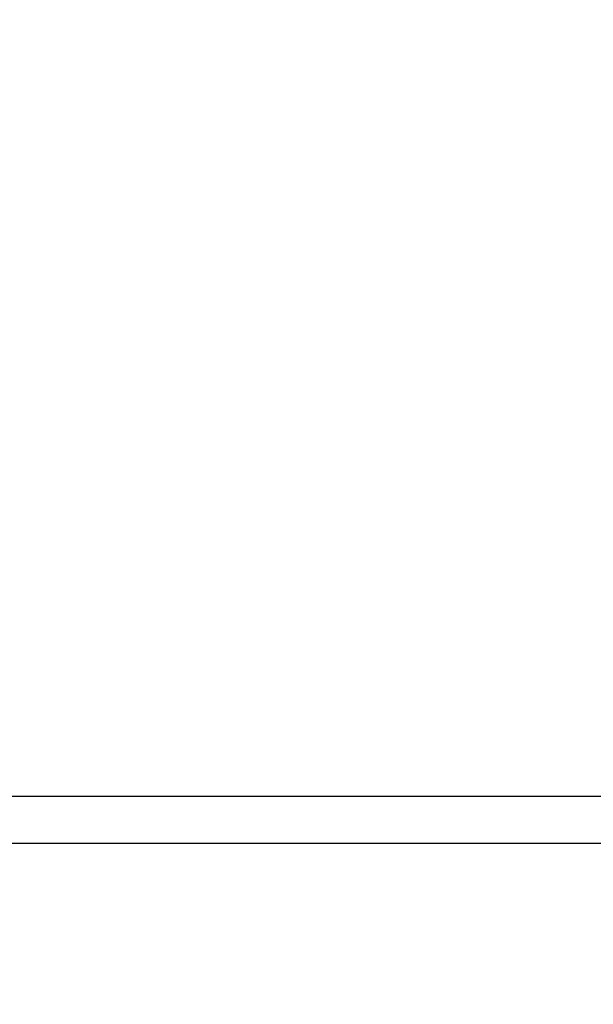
# Model space of a CAD drawing. Header units: millimetres. Extents: x 0 to 420, y 0 to 297.
# Tile 75 of 81: x 342 to 345.58, y 186.18 to 192.32. Entities that reach past the tile are written whole.
import ezdxf

# ---------------------------------------------------------------- set-up
doc = ezdxf.new("R2010")
doc.units = ezdxf.units.MM
doc.layers.add('QUOTE', color=174, linetype='Continuous')
doc.styles.add('SLDTEXTSTYLE3', font='TXT', dxfattribs={"width": 0.75})
doc.dimstyles.new('SLDDIMSTYLE0', dxfattribs={"dimtxt": 3, "dimasz": 3, "dimexe": 0, "dimexo": 0.0625, "dimgap": 0.75, "dimtad": 1, "dimlfac": 8.533318, "dimrnd": 1e-09, "dimzin": 12, "dimdsep": 46, "dimtxsty": 'SLDTEXTSTYLE3', "dimsah": 1, "dimcen": 0.09, "dimadec": 0, "dimazin": 3, "dimtfac": 1, "dimtdec": 3, "dimtofl": 0, "dimtmove": 0, "dimatfit": 3, "dimfxl": 0, "dimfrac": 2, "dimtolj": 1, "dimtzin": 12, "dimarcsym": 0})

# ---------------------------------------------------------------- blocks, each defined once
blk = doc.blocks.new('_D_2')
at = {"layer": 'QUOTE'}
for p, q in [((344.2266, 263.1924), (371.2515, 263.1924)), ((369.2515, 168.3759), (369.2515, 263.1924)), ((357.0659, 168.3759), (371.2515, 168.3759))]:
    blk.add_line(p, q, dxfattribs=at)
for points in [[(369.2515, 263.1924), (368.7515, 260.1924), (369.7515, 260.1924)], [(369.2515, 168.3759), (369.7515, 171.3759), (368.7515, 171.3759)]]:
    blk.add_solid(points, dxfattribs=at)
at = {"layer": 'QUOTE', "insert": (365.3843, 210.7966), "char_height": 3, "attachment_point": 1, "rotation": 90, "style": 'SLDTEXTSTYLE3'}
blk.add_mtext('809,1', dxfattribs=at)

msp = doc.modelspace()

# ---------------------------------------------------------------- linework, layer by layer
at = {"color": 7, "linetype": 'Continuous', "lineweight": 25}
for p, q in [((353.3595, 187.4775), (341.1133, 187.4775)), ((353.3595, 187.1845), (266.6405, 187.1845))]:
    msp.add_line(p, q, dxfattribs=at)

# ---------------------------------------------------------------- dimensions: what is measured, and where the dimension line sits
at = {"layer": 'QUOTE'}
dim = msp.add_linear_dim(base=(369.2515, 263.1924), p1=(355.0659, 168.3759), p2=(342.2266, 263.1924), angle=90, dimstyle='SLDDIMSTYLE0', dxfattribs=at)
dim.commit()
dim.dimension.update_dxf_attribs({"geometry": '_D_2', "text_midpoint": (369.2515, 215.7841), "dimtype": 160})

doc.saveas('drawing.dxf')
